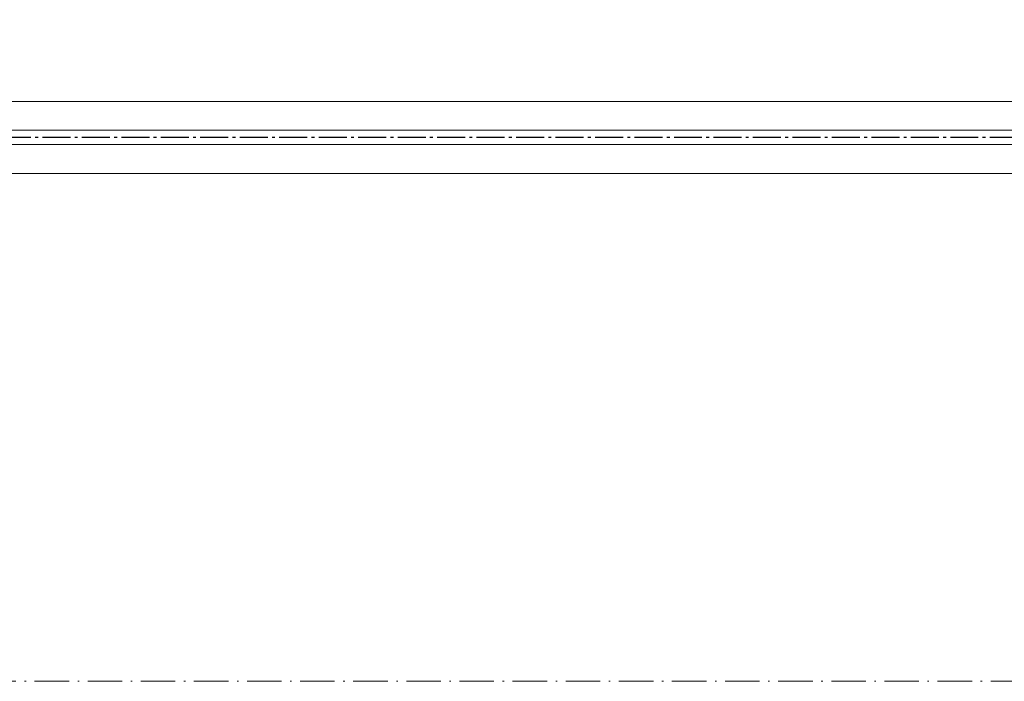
# Model space of a CAD drawing. Header units: inches. Extents: x -96941 to 10978768, y -673 to 1070890.
# Tile 151 of 256: x 60894 to 61236, y 3380 to 3611. Entities that reach past the tile are written whole.
import ezdxf

# ---------------------------------------------------------------- set-up
doc = ezdxf.new("R2010")
doc.units = ezdxf.units.IN
doc.linetypes.add('ACAD_ISO10W100', pattern=[18.5, 12, -3, 0.5, -3])
doc.linetypes.add('AM_DIN_G_W050', pattern=[13.75, 9.75, -1.5, 1, -1.5])
for name, color, linetype, lineweight in [('!_A_01_TENKÁ', 8, 'Continuous', 13), ('!_A_04_BODKOČIARKOVANÁ', 30, 'ACAD_ISO10W100', 13), ('AM_7', 4, 'AM_DIN_G_W050', 25)]:
    doc.layers.add(name, color=color, linetype=linetype, lineweight=lineweight)

msp = doc.modelspace()

# ---------------------------------------------------------------- linework, layer by layer
at = {"layer": '!_A_01_TENKÁ', "color": 14, "true_color": 0xa30000}
for p, q in [((63674.935, 3582.246), (59838.527, 3582.246)), ((59838.527, 3572.246), (63674.935, 3572.246)), ((63674.935, 3567.246), (59838.527, 3567.246)), ((59838.527, 3557.246), (63674.935, 3557.246))]:
    msp.add_line(p, q, dxfattribs=at)
at = {"layer": '!_A_04_BODKOČIARKOVANÁ', "color": 14, "true_color": 0xa30000}
msp.add_lwpolyline([(72195.735, 5943.404), (72195.735, 3380.404), (55642.735, 3380.404)], dxfattribs=at)
at = {"layer": 'AM_7', "color": 14, "true_color": 0xa30000}
msp.add_line((63674.935, 3569.746), (59814.827, 3569.746), dxfattribs=at)

doc.saveas('drawing.dxf')
